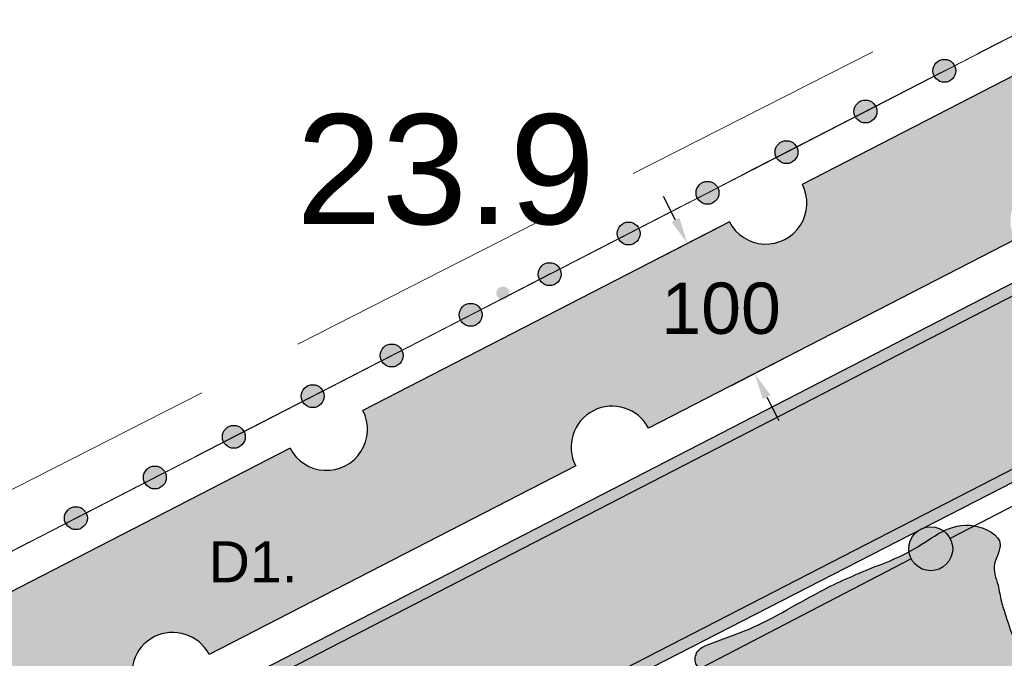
# Model space of a CAD drawing. Extents: x 5491059 to 5491327, y 5912942 to 5913063.
# Tile 34 of 49: x 5491208.62 to 5491215.34, y 5913005.02 to 5913009.38. Entities that reach past the tile are written whole.
import ezdxf

# ---------------------------------------------------------------- set-up
doc = ezdxf.new("R2010")
doc.units = 0
doc.header["$PDSIZE"] = 0.75
for name, pattern in [('DGN Style 3', [2.568211, 1.834436, -0.733774]), ('PRZER1-1', [1, 0.5, -0.5]), ('PRZER3-1', [2, 1.5, -0.5])]:
    doc.linetypes.add(name, pattern=pattern)
doc.layers.get('0').update_dxf_attribs({"linetype": 'CONTINUOUS'})
doc.layers.get('Defpoints').update_dxf_attribs({"linetype": 'CONTINUOUS'})
for name, color, linetype in [('AK_mała architektura', 7, 'CONTINUOUS'), ('AK_nawierzchnie', 21, 'CONTINUOUS'), ('AK_ogordzenie', 7, 'CONTINUOUS'), ('AK_pomocnicza', 7, 'CONTINUOUS'), ('AK_rośliny', 7, 'CONTINUOUS')]:
    doc.layers.add(name, color=color, linetype=linetype)
for name, color, linetype, lineweight in [('GESDZI', 7, 'CONTINUOUS', 18), ('GESKKL', 82, 'CONTINUOUS', 18), ('GESUZY', 96, 'CONTINUOUS', 18), ('GSPWPN', 7, 'CONTINUOUS', 13), ('GSPWPN_O', 7, 'CONTINUOUS', 13)]:
    doc.layers.add(name, color=color, linetype=linetype, lineweight=lineweight)
doc.styles.add('Arial', font='arial.ttf')
doc.styles.get("Standard").update_dxf_attribs({"font": 'txt.shx'})
doc.linetypes.add('OGRODZENIE2', pattern='A,6.35,-2.54,[132,ltypeshp.shx,S=2.54,R=0,X=-2.54,Y=0],-2.54,25.4', length=36.83)
doc.dimstyles.get("Standard").update_dxf_attribs({"dimtxt": 0.18, "dimasz": 0.18, "dimexe": 0.18, "dimexo": 0.0625, "dimgap": 0.09, "dimtad": 0, "dimtih": 1, "dimtoh": 1, "dimdec": 4, "dimzin": 0, "dimdsep": 46, "dimtxsty": 'Standard', "dimcen": 0.09, "dimadec": 0, "dimazin": 0, "dimtfac": 1, "dimtdec": 4, "dimtofl": 0, "dimtmove": 0, "dimatfit": 3, "dimfxl": 1, "dimtolj": 1, "dimtzin": 0, "dimarcsym": 0})

# ---------------------------------------------------------------- blocks, each defined once
blk = doc.blocks.new('D_GSPWPN1')
blk.add_hatch(color=0).paths.add_polyline_path([(-0.045, 0), (-0.043467, -0.011647), (-0.038971, -0.0225), (-0.03182, -0.03182), (-0.0225, -0.038971), (-0.011647, -0.043467), (0, -0.045), (0.011647, -0.043467), (0.0225, -0.038971), (0.03182, -0.03182), (0.038971, -0.0225), (0.043467, -0.011647), (0.045, 0), (0.043467, 0.011647), (0.038971, 0.0225), (0.03182, 0.03182), (0.0225, 0.038971), (0.011647, 0.043467), (0, 0.045), (-0.011647, 0.043467), (-0.0225, 0.038971), (-0.03182, 0.03182), (-0.038971, 0.0225), (-0.043467, 0.011647)])
blk = doc.blocks.new('2')
at = {"linetype": 'Continuous', "lineweight": -3, "transparency": 33554534}
h = blk.add_hatch(color=97, dxfattribs=at)
h.dxf.hatch_style = 1
edge = h.paths.add_edge_path()
edge.add_line((5491222.5159, 5913012.815), (5491222.9739, 5913011.926))
edge.add_line((5491222.9739, 5913011.926), (5491221.828, 5913011.3356))
edge.add_arc((5491221.5794, 5913011.2075), 0.2797, 27.2589, 207.2589)
edge.add_line((5491221.3308, 5913011.0794), (5491218.8296, 5913009.7908))
edge.add_arc((5491218.581, 5913009.6627), 0.2797, 27.2589, 207.2589)
edge.add_line((5491218.3324, 5913009.5346), (5491215.8313, 5913008.2459))
edge.add_arc((5491215.5827, 5913008.1178), 0.2797, 27.2589, 207.2589)
edge.add_line((5491215.3341, 5913007.9898), (5491212.833, 5913006.7011))
edge.add_arc((5491212.5844, 5913006.573), 0.2797, 27.2589, 207.2589)
edge.add_line((5491212.3358, 5913006.4449), (5491209.8346, 5913005.1563))
edge.add_arc((5491209.586, 5913005.0282), 0.2797, 27.2589, 207.2589)
edge.add_line((5491209.3374, 5913004.9001), (5491206.8363, 5913003.6114))
edge.add_arc((5491206.5877, 5913003.4833), 0.2797, 27.2589, 207.2589)
edge.add_line((5491206.3391, 5913003.3553), (5491203.838, 5913002.0666))
edge.add_arc((5491203.5894, 5913001.9385), 0.2797, 27.2589, 207.2589)
edge.add_line((5491203.3408, 5913001.8104), (5491200.8396, 5913000.5218))
edge.add_arc((5491200.591, 5913000.3937), 0.2797, 27.2589, 207.2589)
edge.add_line((5491200.3424, 5913000.2656), (5491197.8413, 5912998.9769))
edge.add_arc((5491197.5927, 5912998.8488), 0.2797, 27.2589, 207.2589)
edge.add_line((5491197.3441, 5912998.7208), (5491196.4819, 5912998.2765))
edge.add_line((5491196.4819, 5912998.2765), (5491196.0239, 5912999.1655))
edge.add_line((5491196.0239, 5912999.1655), (5491198.3935, 5913000.3864))
edge.add_arc((5491198.6421, 5913000.5144), 0.2797, 207.2589, 387.2589)
edge.add_line((5491198.8907, 5913000.6425), (5491201.3918, 5913001.9312))
edge.add_arc((5491201.6404, 5913002.0593), 0.2797, 207.2589, 387.2589)
edge.add_line((5491201.889, 5913002.1874), (5491204.3902, 5913003.476))
edge.add_arc((5491204.6388, 5913003.6041), 0.2797, 207.2589, 387.2589)
edge.add_line((5491204.8874, 5913003.7322), (5491207.3885, 5913005.0209))
edge.add_arc((5491207.6371, 5913005.1489), 0.2797, 207.2589, 387.2589)
edge.add_line((5491207.8857, 5913005.277), (5491210.3868, 5913006.5657))
edge.add_arc((5491210.6354, 5913006.6938), 0.2797, 207.2589, 387.2589)
edge.add_line((5491210.884, 5913006.8219), (5491213.3852, 5913008.1105))
edge.add_arc((5491213.6338, 5913008.2386), 0.2797, 207.2589, 387.2589)
edge.add_line((5491213.8824, 5913008.3667), (5491216.3835, 5913009.6554))
edge.add_arc((5491216.6321, 5913009.7834), 0.2797, 207.2589, 387.2589)
edge.add_line((5491216.8807, 5913009.9115), (5491219.3818, 5913011.2002))
edge.add_arc((5491219.6304, 5913011.3283), 0.2797, 207.2589, 387.2589)
edge.add_line((5491219.879, 5913011.4564), (5491222.5159, 5913012.815))
at = {"layer": 'AK_nawierzchnie', "color": 18, "linetype": 'Continuous', "true_color": 0x000000}
for p, q in [((5491216.3835, 5913009.6554), (5491213.8824, 5913008.3667)), ((5491213.3852, 5913008.1105), (5491210.884, 5913006.8219)), ((5491215.3341, 5913007.9898), (5491212.833, 5913006.7011)), ((5491210.3868, 5913006.5657), (5491207.8857, 5913005.277)), ((5491212.3358, 5913006.4449), (5491209.8346, 5913005.1563))]:
    blk.add_line(p, q, dxfattribs=at)
for centre, start, end in [((5491213.6338, 5913008.2386), 207.2589, 27.2589), ((5491212.5844, 5913006.573), 27.2589, 207.2589), ((5491210.6354, 5913006.6938), 207.2589, 27.2589), ((5491209.586, 5913005.0282), 27.2589, 207.2589)]:
    blk.add_arc(centre, 0.2797, start, end, dxfattribs=at)
blk = doc.blocks.new('1-flat-1')
at = {"layer": 'AK_nawierzchnie', "linetype": 'Continuous', "lineweight": 5, "transparency": 33554534}
h = blk.add_hatch(color=254, dxfattribs=at)
h.dxf.hatch_style = 1
h.paths.add_polyline_path([(5491300.6426, 5913019.3532), (5491294.7543, 5913016.3188), (5491295.8204, 5913015.6901), (5491300.0207, 5913017.8497, -0.102762)])
h.paths.add_polyline_path([(5491304.181, 5913019.9887, -0.421893), (5491304.9688, 5913019.7246), (5491305.6137, 5913018.3855), (5491306.0196, 5913017.5428, 0.414214), (5491306.5803, 5913017.3467), (5491307.8491, 5913018.0005, 0.343292), (5491304.0393, 5913021.1036), (5491300.6426, 5913019.3532, 0.102762), (5491300.0207, 5913017.8497)])
h.paths.add_polyline_path([(5491305.1094, 5913019.8694), (5491305.8751, 5913020.2498), (5491305.9182, 5913020.163), (5491305.1525, 5913019.7827)], flags=16)
h.paths.add_polyline_path([(5491305.5089, 5913019.0652), (5491306.2746, 5913019.4455), (5491306.3177, 5913019.3587), (5491305.552, 5913018.9784)], flags=16)
h.paths.add_polyline_path([(5491305.9078, 5913018.2619), (5491306.6736, 5913018.6422), (5491306.7167, 5913018.5555), (5491305.9509, 5913018.1751)], flags=16)
h.paths.add_polyline_path([(5491306.5989, 5913017.602, -1), (5491306.1489, 5913017.602, -1)], flags=16)
h.paths.add_polyline_path([(5491306.1506, 5913022.1916), (5491304.0393, 5913021.1036, -0.343292), (5491307.8491, 5913018.0005), (5491308.0653, 5913018.1119)])
h.paths.add_polyline_path([(5491306.1506, 5913022.1916), (5491308.0653, 5913018.1119), (5491308.1827, 5913018.1724), (5491306.2277, 5913022.2313)])
at = {"layer": 'AK_nawierzchnie', "linetype": 'Continuous', "lineweight": -3, "true_color": 0xc7c8ca}
h = blk.add_hatch(color=9, dxfattribs=at)
h.dxf.hatch_style = 1
h.paths.add_polyline_path([(5491303.6142, 5913020.8845), (5491303.5776, 5913020.9557), (5491294.5364, 5913016.2965), (5491294.6118, 5913016.2453)])
h.paths.add_polyline_path([(5491304.1338, 5913019.8745), (5491304.0972, 5913019.9456), (5491295.5985, 5913015.576), (5491295.673, 5913015.5254)])
at = {"layer": 'AK_nawierzchnie', "linetype": 'Continuous', "lineweight": -3, "true_color": 0xc7c8ca, "transparency": 33554534}
h = blk.add_hatch(color=9, dxfattribs=at)
h.dxf.hatch_style = 1
h.paths.add_polyline_path([(5491295.9612, 5913015.6875), (5491295.8796, 5913015.7342), (5491283.2886, 5913009.2468, 0.339514), (5491283.1534, 5913008.5809), (5491283.6667, 5913007.6484), (5491283.7332, 5913007.6933), (5491283.2253, 5913008.616, -0.339514), (5491283.3411, 5913009.1865)])
h.paths.add_polyline_path([(5491294.8079, 5913016.3478), (5491294.7264, 5913016.3944), (5491282.0106, 5913009.8416, 0.334526), (5491281.1458, 5913006.8458), (5491281.5065, 5913006.1922), (5491281.5731, 5913006.2371), (5491281.2158, 5913006.8845, -0.331158), (5491282.0473, 5913009.7705)])
h.paths.add_polyline_path([(5491283.7332, 5913007.6933), (5491283.6667, 5913007.6484), (5491286.7956, 5913001.9641), (5491286.8675, 5913001.9992)])
h.paths.add_polyline_path([(5491281.5731, 5913006.2371), (5491281.5065, 5913006.1922), (5491284.4667, 5913000.8296), (5491284.5387, 5913000.8647)])
at = {"layer": 'AK_nawierzchnie', "linetype": 'Continuous', "lineweight": -3, "transparency": 33554534}
h = blk.add_hatch(color=254, dxfattribs=at)
h.dxf.hatch_style = 1
h.paths.add_polyline_path([(5491295.8296, 5913015.6948), (5491294.7613, 5913016.3237), (5491283.6114, 5913010.5767), (5491284.7753, 5913010.0112)])
h.paths.add_polyline_path([(5491283.1534, 5913008.5809, -0.339514), (5491283.2886, 5913009.2468), (5491284.7753, 5913010.0112), (5491283.6114, 5913010.5767), (5491282.0473, 5913009.7705, 0.331158), (5491281.2158, 5913006.8845), (5491281.9014, 5913005.6424), (5491284.1049, 5913006.8524)])
h.paths.add_polyline_path([(5491284.1049, 5913006.8524), (5491281.9014, 5913005.6424), (5491287.5028, 5912995.4948, 0.411705), (5491288.8552, 5912995.1024), (5491289.2943, 5912995.3415, 0.416845), (5491289.6899, 5912996.7059)])
at = {"layer": 'AK_nawierzchnie', "color": 18, "linetype": 'Continuous', "lineweight": -3, "true_color": 0x000000}
for p, q in [((5491306.1929, 5913022.3034), (5491282.0106, 5913009.8416)), ((5491306.2277, 5913022.2313), (5491282.0473, 5913009.7705)), ((5491304.1811, 5913019.9887), (5491283.2886, 5913009.2468)), ((5491304.2177, 5913019.9176), (5491283.3411, 5913009.1865))]:
    blk.add_line(p, q, dxfattribs=at)
blk = doc.blocks.new('*U37')
at = {"layer": 'AK_rośliny', "linetype": 'OGRODZENIE2', "lineweight": -3, "true_color": 0x636466}
h = blk.add_hatch(color=251, dxfattribs=at)
h.dxf.hatch_style = 1
edge = h.paths.add_edge_path()
edge.add_arc((0.3089, -0.0005), 0.0782, -27.2589, 332.7411)
at = {"layer": 'AK_rośliny', "linetype": 'OGRODZENIE2', "lineweight": -3}
blk.add_circle((0.3089, -0.0005, -10.06), 0.0782, dxfattribs=at)
blk = doc.blocks.new('*U38')
at = {"layer": 'AK_mała architektura', "color": 0, "linetype": 'ByBlock', "lineweight": -2, "transparency": 16777216, "rotation": 27.25889615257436}
for p in [(5491214.6584, 5913008.8864, 10.074), (5491214.1195, 5913008.6088, 10.0736), (5491213.5807, 5913008.3312, 10.0732), (5491213.0419, 5913008.0536, 10.0728), (5491212.5031, 5913007.7759, 10.0724), (5491211.9643, 5913007.4983, 10.072), (5491211.4255, 5913007.2207, 10.0716), (5491210.8867, 5913006.9431, 10.0712), (5491210.3479, 5913006.6655, 10.0708), (5491209.8091, 5913006.3879, 10.0704), (5491209.2703, 5913006.1103, 10.07), (5491208.7314, 5913005.8327, 10.0696)]:
    blk.add_blockref('*U37', p, dxfattribs=at)
blk = doc.blocks.new('*D39')
at = {"layer": 'AK_ogordzenie', "color": 0, "linetype": 'Continuous', "lineweight": -2, "transparency": 16777216}
for p, q in [((5491213.0978, 5913008.0089), (5491213.0153, 5913008.1689)), ((5491213.4108, 5913007.9677), (5491213.0202, 5913007.7664)), ((5491213.8688, 5913007.0787), (5491213.4782, 5913006.8775)), ((5491213.7207, 5913006.7999), (5491213.8031, 5913006.6399))]:
    blk.add_line(p, q, dxfattribs=at)
at = {"layer": 'AK_ogordzenie', "color": 0, "linetype": 'Continuous', "lineweight": 140, "transparency": 16777216}
for points in [[(5491213.1245, 5913008.0226), (5491213.0711, 5913007.9951), (5491213.1802, 5913007.8489)], [(5491213.7474, 5913006.8136), (5491213.694, 5913006.7862), (5491213.6382, 5913006.9599)]]:
    blk.add_solid(points, dxfattribs=at)
at = {"layer": 'Defpoints', "color": 0, "linetype": 'Continuous', "lineweight": 140, "transparency": 16777216}
for p in [(5491213.4664, 5913007.9963, 10.06), (5491213.9244, 5913007.1074, 10.06), (5491213.6382, 5913006.9599)]:
    blk.add_point(p, dxfattribs=at)
at = {"layer": 'AK_ogordzenie', "color": 0, "linetype": 'Continuous', "lineweight": -3, "transparency": 16777216, "insert": (5491213.4092, 5913007.4044), "char_height": 0.18, "attachment_point": 5}
blk.add_mtext('\\A1;{\\fArial|b0|i0|c238|p34;\\H1.94444x;100}', dxfattribs=at)

msp = doc.modelspace()

# ---------------------------------------------------------------- hatches: boundary and pattern name
at = {"layer": 'AK_ogordzenie', "linetype": 'Continuous', "lineweight": -3, "true_color": 0x6a473c, "transparency": 33554597}
h = msp.add_hatch(color=17, dxfattribs=at)
h.dxf.hatch_style = 1
edge = h.paths.add_edge_path()
edge.add_arc((5491214.83977, 5913005.76461), 0.15, 0.567881, 360.567881)
at = {"layer": 'AK_rośliny', "linetype": 'OGRODZENIE2', "lineweight": -3, "true_color": 0xc8ef97, "transparency": 33554534}
h = msp.add_hatch(color=71, dxfattribs=at)
edge = h.paths.add_edge_path()
edge.add_spline(control_points=[(5491215.30073, 5913005.51696), (5491215.28358, 5913005.56473), (5491215.25011, 5913005.65789), (5491215.36783, 5913005.82772), (5491215.03165, 5913006.00588), (5491214.77696, 5913005.76417), (5491214.43251, 5913005.63393), (5491214.04935, 5913005.47035), (5491213.68973, 5913005.23551), (5491213.38976, 5913005.14011), (5491213.23631, 5913005.07438), (5491213.21958, 5913004.94155), (5491213.39441, 5913004.92953), (5491213.49432, 5913004.74507), (5491213.41412, 5913004.54944), (5491213.32307, 5913004.34173), (5491213.34986, 5913004.11911), (5491213.41049, 5913003.89319), (5491213.58252, 5913003.66784), (5491213.97907, 5913003.72223), (5491214.34064, 5913003.98925), (5491214.8061, 5913004.17424), (5491215.29333, 5913004.25726), (5491215.69822, 5913004.41547), (5491215.80823, 5913004.82447), (5491215.56499, 5913004.96258), (5491215.40688, 5913005.12478), (5491215.36283, 5913005.27832), (5491215.31853, 5913005.40691), (5491215.30691, 5913005.47876), (5491215.30073, 5913005.51696)], knot_values=[0, 0, 0, 0, 0.146248, 0.2852272, 0.504295, 0.9426827, 1.2348084, 1.6169092, 2.1907591, 2.4997335, 2.5816386, 2.664883, 2.8102145, 2.9849805, 3.2134393, 3.4086468, 3.6634861, 3.8567099, 4.1226131, 4.4156249, 4.9253978, 5.4882359, 5.880582, 6.4394708, 6.6569915, 6.9751045, 7.1472062, 7.3386663, 7.4406143, 7.5563271, 7.5563271, 7.5563271, 7.5563271], degree=3, periodic=0)

# ---------------------------------------------------------------- linework, layer by layer
at = {"color": 1, "linetype": 'DGN Style 3', "lineweight": 20}
msp.add_line((5491194.49653, 5912999.01119, 10.06), (5491225.44156, 5913014.75118, 10.06), dxfattribs=at)
at = {"color": 251, "linetype": 'Continuous', "lineweight": 0, "true_color": 0x636466}
msp.add_line((5491222.72, 5913013.04, -0.02), (5491205.68771, 5913004.26445, -0.02), dxfattribs=at)
at = {"layer": 'AK_ogordzenie', "linetype": 'Continuous', "lineweight": -3}
for p, q in [((5491216.92539, 5913006.84752, -0.02), (5491214.97289, 5913005.83374, -0.02)), ((5491214.70664, 5913005.69549, -0.02), (5491212.62102, 5913004.61259, -0.02))]:
    msp.add_line(p, q, dxfattribs=at)
msp.add_circle((5491214.83977, 5913005.76461, -0.02), 0.15, dxfattribs=at)
at = {"layer": 'AK_pomocnicza', "linetype": 'Continuous', "lineweight": -3}
msp.add_spline([(5491215.30073, 5913005.51696, -0.02), (5491215.27556, 5913005.66102, -0.02), (5491215.31377, 5913005.79465, -0.02), (5491215.13546, 5913005.92191, -0.02), (5491214.72684, 5913005.76311, -0.02), (5491214.46069, 5913005.64268, -0.02), (5491214.11168, 5913005.48714, -0.02), (5491213.60449, 5913005.2187, -0.02), (5491213.31605, 5913005.10795, -0.02), (5491213.2477, 5913005.06282, -0.02), (5491213.2377, 5913004.98018, -0.02), (5491213.36507, 5913004.91019, -0.02), (5491213.46059, 5913004.76384, -0.02), (5491213.40964, 5913004.54113, -0.02), (5491213.34596, 5913004.3566, -0.02), (5491213.3587, 5913004.10208, -0.02), (5491213.41601, 5913003.91756, -0.02), (5491213.59433, 5913003.7203, -0.02), (5491213.88727, 5913003.72666, -0.02), (5491214.33942, 5913003.9621, -0.02), (5491214.86162, 5913004.17208, -0.02), (5491215.24372, 5913004.26116, -0.02), (5491215.71754, 5913004.55755, -0.02), (5491215.75888, 5913004.77111, -0.02), (5491215.53788, 5913004.99991, -0.02), (5491215.42256, 5913005.12766, -0.02), (5491215.35265, 5913005.30591, -0.02), (5491215.32264, 5913005.40334, -0.02), (5491215.30073, 5913005.51696, -0.02)], degree=3, dxfattribs=at)
at = {"layer": 'GESDZI', "color": 252, "linetype": 'Continuous', "lineweight": 13, "true_color": 0x939598, "elevation": 10.22, "flags": 128}
msp.add_lwpolyline([(5491177.4665, 5912992.46448), (5491198.54, 5912994.11), (5491195.8, 5912999.17), (5491222.72, 5913013.04), (5491217.7, 5913023.67), (5491172.232, 5913007.9361)], dxfattribs=at)
at = {"layer": 'GESDZI', "color": 252, "linetype": 'Continuous', "lineweight": 18, "true_color": 0x939598, "elevation": 10.22}
msp.add_lwpolyline([(5491234.92, 5912987.71), (5491222.72, 5913013.04), (5491195.8, 5912999.17), (5491198.54, 5912994.11), (5491204.74, 5912982.92), (5491236.23, 5912984.98)], close=True, dxfattribs=at)
at = {"layer": 'GESKKL', "color": 252, "linetype": 'PRZER3-1', "lineweight": 13, "true_color": 0x939598, "elevation": 10.06}
msp.add_lwpolyline([(5491177.4665, 5912992.46448), (5491198.54, 5912994.11), (5491195.8, 5912999.17), (5491222.72, 5913013.04), (5491217.7, 5913023.67), (5491172.232, 5913007.9361)], dxfattribs=at)
at = {"layer": 'GESUZY', "color": 252, "linetype": 'PRZER1-1', "lineweight": 13, "true_color": 0x939598, "elevation": 10.08}
msp.add_lwpolyline([(5491177.4665, 5912992.46448), (5491198.54, 5912994.11), (5491195.8, 5912999.17), (5491222.72, 5913013.04), (5491217.7, 5913023.67), (5491172.232, 5913007.9361)], dxfattribs=at)
at = {"layer": 'GESUZY', "color": 252, "linetype": 'PRZER1-1', "lineweight": 18, "true_color": 0x939598, "elevation": 10.08}
msp.add_lwpolyline([(5491234.92, 5912987.71), (5491222.72, 5913013.04), (5491195.8, 5912999.17), (5491198.54, 5912994.11), (5491204.74, 5912982.92), (5491236.23, 5912984.98)], close=True, dxfattribs=at)

# ---------------------------------------------------------------- block references
at = {"layer": 'AK_mała architektura', "linetype": 'OGRODZENIE2', "lineweight": -3}
msp.add_blockref('*U38', (0, 0, -0.02), dxfattribs=at)
at = {"layer": 'AK_nawierzchnie', "color": 18, "true_color": 0x000000}
msp.add_blockref('1-flat-1', (-82.82151, -10.61609, -0.02), dxfattribs=at)
at = {"layer": 'AK_rośliny', "color": 18, "linetype": 'Continuous', "true_color": 0x000000}
msp.add_blockref('2', (0.08123, -0.11423, 10.04), dxfattribs=at)
at = {"layer": 'GSPWPN', "color": 252, "linetype": 'Continuous', "lineweight": 13, "true_color": 0x939598}
msp.add_blockref('D_GSPWPN1', (5491211.92, 5913007.51, 10.08), dxfattribs=at)

# ---------------------------------------------------------------- texts
at = {"layer": 'AK_rośliny', "linetype": 'Continuous', "lineweight": -3, "insert": (5491209.91124, 5913005.81569, -0.02), "char_height": 0.28, "attachment_point": 1}
msp.add_mtext_dynamic_manual_height_columns('{\\fArial|b0|i0|c238|p34;D1. }', width=1.6045325, gutter_width=1.18226, heights=[0], dxfattribs=at)
at = {"layer": 'GSPWPN_O', "color": 251, "linetype": 'Continuous', "lineweight": 0, "true_color": 0x636466, "style": 'Arial'}
msp.add_text('23.9', height=0.75, dxfattribs=at).set_placement((5491210.51036, 5913007.98087))

# ---------------------------------------------------------------- dimensions: what is measured, and where the dimension line sits
at = {"layer": 'AK_ogordzenie', "color": 18, "linetype": 'Continuous', "lineweight": -3, "true_color": 0x000000}
dim = msp.add_aligned_dim(p1=(5491213.46639, 5913007.9963, 10.04), p2=(5491213.9244, 5913007.10735, 10.04), distance=-0.32191, text='{\\fArial|b0|i0|c238|p34;\\H1.94444x;100}', dimstyle='Standard', dxfattribs=at)
dim.commit()
dim.dimension.update_dxf_attribs({"geometry": '*D39', "text_midpoint": (5491213.40924, 5913007.40439, -0.02)})

doc.saveas('drawing.dxf')
